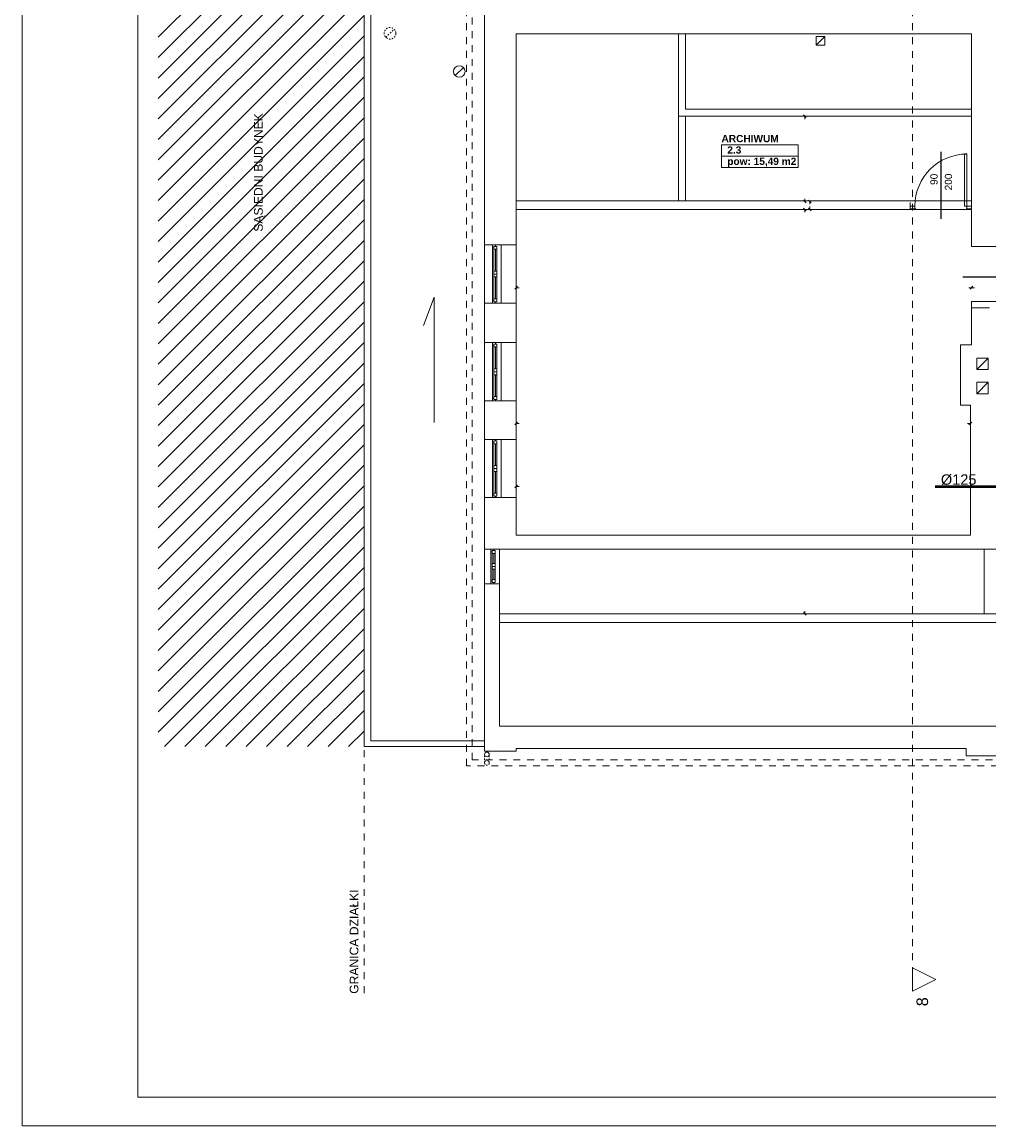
# Model space of a CAD drawing. Header units: millimetres. Extents: x 178516 to 426772, y -178579 to -115871.
# Tile 116 of 256: x 291634 to 308348, y -145921 to -126833. Entities that reach past the tile are written whole.
import ezdxf
from ezdxf.enums import TextEntityAlignment as Align

# ---------------------------------------------------------------- set-up
doc = ezdxf.new("R2010")
doc.units = ezdxf.units.MM
doc.header["$MEASUREMENT"] = 0
doc.linetypes.add('2', pattern=[50, 25, -25])
doc.linetypes.add('Przerywana', pattern=[240, 120, -120])
doc.layers.get('0').update_dxf_attribs({"color": 252, "lineweight": 5})
for name, color, linetype, lineweight in [('840-G Znaczniki ogólne_Nr_pióra__3', 252, 'Continuous', 5), ('IS_wywiew sanitarny', 30, 'Continuous', 50), ('Nowe_! NAZWY POM', 252, 'Continuous', 5), ('Nowe_! NAZWY POM_Nr_pióra__19', 252, 'Continuous', 5), ('Nowe_! Tabelka_Nr_pióra__19', 252, 'Continuous', 5), ('Nowe_! Tabelka_Nr_pióra__7', 252, 'Continuous', 5), ('Nowe_220-A Ściany_Nr_pióra__112', 252, 'Continuous', 5), ('Nowe_220-A Ściany_Nr_pióra__93', 252, 'Continuous', 5), ('Nowe_810-G Ogólne_Nr_pióra__187', 252, 'Continuous', 5), ('Nowe_820-G Rysunki Obrazki_Nr_pióra__103', 252, 'Continuous', 5), ('Nowe_820-G Rysunki Obrazki_Nr_pióra__24', 252, 'Continuous', 5), ('Nowe_Drzwi ARCHICAD_Nr_pióra__168', 252, 'Continuous', 5), ('Nowe_Metryczki pomieszczeń ARCHICADa_Nr_pióra__13', 252, 'Continuous', 5), ('Nowe_Nowe_220(1)-A Ściany zewnętrzne_Nr_pióra__103', 252, 'Continuous', 5), ('Nowe_Nowe_220(1)-A Ściany zewnętrzne_Nr_pióra__23', 252, 'Continuous', 5), ('Nowe_Nowe_220(1)-A Ściany zewnętrzne_Nr_pióra__3', 252, 'Continuous', 5), ('Nowe_Nowe_220(1)-A Ściany zewnętrzne_Nr_pióra__57', 252, 'Continuous', 5), ('Nowe_Okna ARCHICADa_Nr_pióra__112', 252, 'Continuous', 5), ('Nowe_Okna ARCHICADa_Nr_pióra__23', 252, 'Continuous', 5), ('Nowe_Okna ARCHICADa_Nr_pióra__3', 252, 'Continuous', 5), ('Nowe_TABELKA_Nr_pióra__3', 252, 'Continuous', 5), ('Nowe_Znaczniki drzwi ARCHICADa', 252, 'Continuous', 5), ('Nowe_Znaczniki drzwi ARCHICADa_Nr_pióra__111', 252, 'Continuous', 5), ('Nowe_Znaczniki drzwi ARCHICADa_Nr_pióra__141', 252, 'Continuous', 5)]:
    doc.layers.add(name, color=color, linetype=linetype, lineweight=lineweight)
doc.styles.add('GENERATED_STYLE_1', font='arial.ttf')
doc.styles.add('GENERATED_STYLE_2', font='arialbd.ttf')
doc.styles.add('GENERATED_STYLE_4', font='arial.ttf')
doc.styles.add('WE12', font='arial.ttf')

# ---------------------------------------------------------------- blocks, each defined once
blk = doc.blocks.new('ARCHIWUM_2.3_33', base_point=(304388, -129051))
at = {"layer": 'Nowe_Metryczki pomieszczeń ARCHICADa_Nr_pióra__13', "color": 7, "linetype": 'Continuous', "lineweight": 13}
for p, q in [((303725, -128953), (303725, -129346)), ((303725, -128953), (305051, -128953)), ((305051, -128953), (305051, -129346)), ((303725, -129149), (305051, -129149)), ((303725, -129346), (305051, -129346))]:
    blk.add_line(p, q, dxfattribs=at)
at = {"layer": 'Nowe_Metryczki pomieszczeń ARCHICADa_Nr_pióra__13', "color": 7, "lineweight": 13, "style": 'GENERATED_STYLE_2'}
for tag, p in [('ROOM_NAME', (303725, -128785)), ('ROOM_NUMBER', (303825, -128982)), ('ROOM_CALC_AREA', (303825, -129178))]:
    blk.add_attdef(tag, text='', height=125, dxfattribs=at).set_placement(p, align=Align.TOP_LEFT)
blk = doc.blocks.new('D Marker 11_2')
at = {"layer": 'Nowe_Znaczniki drzwi ARCHICADa_Nr_pióra__111', "color": 7, "linetype": 'Continuous', "lineweight": 25}
blk.add_line((0, 876), (0, -279), dxfattribs=at)
at = {"layer": 'Nowe_Znaczniki drzwi ARCHICADa_Nr_pióra__141', "color": 7, "lineweight": 25, "style": 'GENERATED_STYLE_1'}
for tag, p in [('AC_MarkerText_4', (-20, 305)), ('AC_WIDO_B_SIZE', (230, 210))]:
    blk.add_attdef(tag, text='', height=125, rotation=90, dxfattribs=at).set_placement(p, align=Align.BOTTOM_LEFT)
blk = doc.blocks.new('D Marker 11_9')
at = {"layer": 'Nowe_Znaczniki drzwi ARCHICADa_Nr_pióra__111', "color": 7, "linetype": 'Continuous', "lineweight": 25}
blk.add_line((0, -1296), (0, 154), dxfattribs=at)
at = {"layer": 'Nowe_Znaczniki drzwi ARCHICADa_Nr_pióra__141', "color": 7, "lineweight": 25, "style": 'GENERATED_STYLE_1'}
for tag, p in [('AC_WIDO_B_SIZE', (-230, -548)), ('AC_MarkerText_4', (20, -643))]:
    blk.add_attdef(tag, text='', height=125, rotation=270, dxfattribs=at).set_placement(p, align=Align.BOTTOM_LEFT)
blk = doc.blocks.new('podkład 20251118')
at = {"color": 252, "linetype": 'Continuous', "lineweight": 5}
for p, q in [((305191, -128485), (305144, -128438)), ((305168, -128461), (305168, -128509)), ((305144, -129911), (305191, -129958)), ((305168, -129934), (305168, -129887)), ((305275, -129958), (305227, -129911)), ((305251, -129934), (305251, -129982)), ((305191, -130096), (305144, -130048)), ((305168, -130072), (305168, -130119)), ((305227, -130048), (305275, -130096)), ((305251, -130072), (305251, -130024)), ((300201, -131402), (300153, -131449)), ((300177, -131426), (300225, -131426)), ((308048, -131426), (308001, -131426)), ((308024, -131449), (308072, -131402)), ((308072, -131402), (308024, -131449)), ((308048, -131426), (308096, -131426)), ((300201, -133751), (300153, -133799)), ((300177, -133775), (300225, -133775)), ((308027, -133775), (307980, -133775)), ((308003, -133799), (308051, -133751)), ((300201, -134840), (300153, -134888)), ((300177, -134864), (300225, -134864)), ((308027, -134864), (307980, -134864)), ((308003, -134888), (308051, -134840)), ((308051, -134840), (308003, -134888)), ((308027, -134864), (308075, -134864)), ((305144, -137041), (305191, -137089)), ((305168, -137065), (305168, -137017))]:
    blk.add_line(p, q, dxfattribs=at)
at = {"color": 252, "lineweight": 5}
for p, q in [((307028, -143589), (307028, -143189)), ((307028, -143189), (307428, -143389)), ((307428, -143389), (307028, -143589))]:
    blk.add_line(p, q, dxfattribs=at)
at = {"layer": '840-G Znaczniki ogólne_Nr_pióra__3', "color": 252, "linetype": 'Przerywana', "lineweight": 5}
blk.add_line((307028, -120853), (307028, -143189), dxfattribs=at)
at = {"layer": '840-G Znaczniki ogólne_Nr_pióra__3', "color": 252, "linetype": 'Continuous', "lineweight": 5}
for p, q in [((307028, -143189), (307428, -143389)), ((307028, -143589), (307028, -143189)), ((307428, -143389), (307028, -143589))]:
    blk.add_line(p, q, dxfattribs=at)
at = {"layer": 'Nowe_! NAZWY POM_Nr_pióra__19', "color": 252, "linetype": 'Continuous', "lineweight": 5}
for p, q in [((302983, -127038), (300177, -127038)), ((300177, -127038), (300177, -129772)), ((302983, -128461), (302983, -127038)), ((308048, -128461), (302983, -128461)), ((308048, -129922), (308048, -128461)), ((300177, -129772), (300177, -129922)), ((300177, -129922), (308048, -129922)), ((308267, -135945), (308267, -137065)), ((308517, -135945), (308267, -135945)), ((308267, -137065), (320165, -137065))]:
    blk.add_line(p, q, dxfattribs=at)
at = {"layer": 'Nowe_! Tabelka_Nr_pióra__19', "color": 252, "linetype": 'Continuous', "lineweight": 5}
for q in [(291634, -116221), (333634, -145921)]:
    blk.add_line((291634, -145921), q, dxfattribs=at)
at = {"layer": 'Nowe_! Tabelka_Nr_pióra__7', "color": 252, "linetype": 'Continuous', "lineweight": 5}
for q in [(293634, -116721), (333134, -145421)]:
    blk.add_line((293634, -145421), q, dxfattribs=at)
at = {"layer": 'Nowe_220-A Ściany_Nr_pióra__112', "color": 252, "linetype": 'Continuous', "lineweight": 5}
for p, q in [((299816, -130686), (299766, -130686)), ((299916, -130686), (299816, -130686)), ((299816, -131694), (299766, -131694)), ((299916, -131694), (299816, -131694)), ((299816, -132376), (299766, -132376)), ((299916, -132376), (299816, -132376)), ((299816, -133384), (299766, -133384)), ((299916, -133384), (299816, -133384)), ((299816, -134049), (299766, -134049)), ((299916, -134049), (299816, -134049)), ((299816, -135056), (299766, -135056)), ((299916, -135056), (299816, -135056)), ((299787, -135945), (299737, -135945)), ((299887, -135945), (299787, -135945)), ((299787, -136547), (299737, -136547)), ((299887, -136547), (299787, -136547))]:
    blk.add_line(p, q, dxfattribs=at)
at = {"layer": 'Nowe_220-A Ściany_Nr_pióra__93', "color": 252, "linetype": 'Continuous', "lineweight": 5}
for p, q in [((306988, -129954), (306988, -130014)), ((308048, -129954), (308048, -130014)), ((306988, -130014), (306988, -130064)), ((306988, -130064), (306988, -130079)), ((308048, -130014), (308048, -130064)), ((308048, -130064), (308048, -130079)), ((308358, -130712), (308048, -130712)), ((308358, -131772), (308048, -131772))]:
    blk.add_line(p, q, dxfattribs=at)
at = {"layer": 'Nowe_810-G Ogólne_Nr_pióra__187', "color": 252, "linetype": 'Continuous', "lineweight": 5}
for p, q in [((293989, -127093), (297545, -123537)), ((293989, -127447), (297545, -123890)), ((293989, -127800), (297545, -124244)), ((293989, -128154), (297545, -124597)), ((293989, -128507), (297545, -124951)), ((293989, -128861), (297545, -125305)), ((293989, -129214), (297545, -125658)), ((293989, -129568), (297545, -126012)), ((293989, -129921), (297545, -126365)), ((293989, -130275), (297545, -126719)), ((293989, -130629), (297545, -127072)), ((293989, -130982), (297545, -127426)), ((293989, -131336), (297545, -127779)), ((293989, -131689), (297545, -128133)), ((293989, -132043), (297545, -128487)), ((293989, -132396), (297545, -128840)), ((293989, -132750), (297545, -129194)), ((293989, -133103), (297545, -129547)), ((293989, -133457), (297545, -129901)), ((293989, -133811), (297545, -130254)), ((293989, -134164), (297545, -130608)), ((293989, -134518), (297545, -130961)), ((293989, -134871), (297545, -131315)), ((293989, -135225), (297545, -131668)), ((293989, -135578), (297545, -132022)), ((293989, -135932), (297545, -132376)), ((293989, -136285), (297545, -132729)), ((293989, -136639), (297545, -133083)), ((293989, -136993), (297545, -133436)), ((293989, -137346), (297545, -133790)), ((293989, -137700), (297545, -134143)), ((293989, -138053), (297545, -134497)), ((293989, -138407), (297545, -134850)), ((293989, -138760), (297545, -135204)), ((293989, -139114), (297545, -135558)), ((294094, -139362), (297545, -135911)), ((294448, -139362), (297545, -136265)), ((294801, -139362), (297545, -136618)), ((295155, -139362), (297545, -136972)), ((295508, -139362), (297545, -137325)), ((295862, -139362), (297545, -137679)), ((296216, -139362), (297545, -138032)), ((296569, -139362), (297545, -138386)), ((296923, -139362), (297545, -138740)), ((297276, -139362), (297545, -139093))]:
    blk.add_line(p, q, dxfattribs=at)
at = {"layer": 'Nowe_820-G Rysunki Obrazki_Nr_pióra__103', "color": 252, "linetype": '2', "lineweight": 5}
blk.add_circle((299670, -139645), 40, dxfattribs=at)
at = {"layer": 'Nowe_820-G Rysunki Obrazki_Nr_pióra__24', "color": 7, "linetype": '2', "lineweight": 15}
blk.add_line((297924, -127097), (298066, -126955), dxfattribs=at)
at = {"layer": 'Nowe_820-G Rysunki Obrazki_Nr_pióra__24', "color": 7, "linetype": 'Continuous', "lineweight": 15}
blk.add_line((299121, -127759), (299263, -127617), dxfattribs=at)
at = {"layer": 'Nowe_820-G Rysunki Obrazki_Nr_pióra__24', "color": 7, "linetype": '2', "lineweight": 15}
blk.add_circle((297995, -127026), 100, dxfattribs=at)
at = {"layer": 'Nowe_820-G Rysunki Obrazki_Nr_pióra__24', "color": 7, "linetype": 'Continuous', "lineweight": 15}
for centre, radius in [((299192, -127688), 100), ((299670, -139496), 40)]:
    blk.add_circle(centre, radius, dxfattribs=at)
at = {"layer": 'Nowe_Drzwi ARCHICAD_Nr_pióra__168', "color": 252, "linetype": 'Continuous', "lineweight": 5}
for p, q in [((307968, -129114), (307928, -129114)), ((307928, -129114), (307928, -130014)), ((307968, -130014), (307968, -129114)), ((306988, -130014), (306988, -130064)), ((307068, -130014), (306988, -130014)), ((306988, -130014), (306988, -130064)), ((306988, -130064), (307068, -130064)), ((307068, -130054), (307068, -130014)), ((307078, -130054), (307068, -130054)), ((307068, -130064), (307078, -130064)), ((307078, -130064), (307078, -130054)), ((307928, -130014), (307968, -130014)), ((307968, -130054), (307958, -130054)), ((307958, -130054), (307958, -130064)), ((307958, -130064), (307968, -130064)), ((307968, -130014), (307968, -130054)), ((308048, -130014), (307968, -130014)), ((307968, -130064), (308048, -130064)), ((308048, -130064), (308048, -130014)), ((308048, -130014), (308048, -130064))]:
    blk.add_line(p, q, dxfattribs=at)
blk.add_ellipse((307968, -130014), major_axis=(-636, 636), ratio=1, start_param=-0.785398, end_param=0.785398, dxfattribs=at)
at = {"layer": 'Nowe_Nowe_220(1)-A Ściany zewnętrzne_Nr_pióra__103', "color": 252, "linetype": 'Przerywana', "lineweight": 5}
for p, q in [((299317, -139692), (299317, -126200)), ((299417, -139592), (299417, -126300)), ((320987, -139692), (299317, -139692)), ((320887, -139592), (299417, -139592))]:
    blk.add_line(p, q, dxfattribs=at)
at = {"layer": 'Nowe_Nowe_220(1)-A Ściany zewnętrzne_Nr_pióra__103', "color": 252, "linetype": '2', "lineweight": 5}
for p, q in [((299630, -139645), (299630, -139496)), ((299710, -139643), (299710, -139496))]:
    blk.add_line(p, q, dxfattribs=at)
at = {"layer": 'Nowe_Nowe_220(1)-A Ściany zewnętrzne_Nr_pióra__23', "color": 252, "linetype": 'Przerywana', "lineweight": 5}
blk.add_line((297545, -143625), (297545, -118317), dxfattribs=at)
at = {"layer": 'Nowe_Nowe_220(1)-A Ściany zewnętrzne_Nr_pióra__3', "color": 252, "linetype": 'Continuous', "lineweight": 5}
for p, q in [((305510, -127081), (305360, -127081)), ((305360, -127081), (305360, -127231)), ((305360, -127231), (305510, -127081)), ((305510, -127231), (305510, -127081)), ((305360, -127231), (305510, -127231)), ((308337, -132642), (308137, -132642)), ((308137, -132642), (308137, -132842)), ((308137, -132842), (308337, -132642)), ((308337, -132842), (308337, -132642)), ((308137, -132842), (308337, -132842)), ((308337, -133062), (308137, -133062)), ((308137, -133062), (308137, -133262)), ((308137, -133262), (308337, -133062)), ((308337, -133262), (308337, -133062)), ((308137, -133262), (308337, -133262))]:
    blk.add_line(p, q, dxfattribs=at)
at = {"layer": 'Nowe_Nowe_220(1)-A Ściany zewnętrzne_Nr_pióra__57', "color": 252, "linetype": 'Continuous', "lineweight": 5}
for p, q in [((297545, -123523), (297545, -139362)), ((297665, -123623), (297665, -139262)), ((299627, -139392), (299627, -126438)), ((300177, -127038), (300177, -135705)), ((300177, -127038), (308048, -127038)), ((302983, -129922), (302983, -127038)), ((303103, -127038), (303103, -128341)), ((304887, -127038), (305707, -127038)), ((308048, -127038), (308048, -130712)), ((302983, -128461), (302983, -129922)), ((303103, -128341), (308048, -128341)), ((308048, -128461), (303103, -128461)), ((303103, -128461), (303103, -129922)), ((300177, -129934), (300177, -129858)), ((300177, -129858), (300177, -129934)), ((308048, -129922), (300177, -129922)), ((308048, -130072), (300177, -130072)), ((299627, -130686), (300177, -130686)), ((308478, -130712), (308048, -130712)), ((298760, -131588), (298576, -132080)), ((298760, -133758), (298760, -131588)), ((299627, -131694), (300177, -131694)), ((308048, -131662), (308048, -132415)), ((308517, -131662), (308048, -131662)), ((299627, -132376), (300177, -132376)), ((300177, -135355), (300177, -132328)), ((308048, -132415), (307854, -132415)), ((307854, -133455), (307854, -132415)), ((299627, -133384), (300177, -133384)), ((308027, -133455), (307854, -133455)), ((308027, -135705), (308027, -133455)), ((299627, -134049), (300177, -134049)), ((299627, -135056), (300177, -135056)), ((308027, -135705), (300177, -135705)), ((299737, -135945), (299627, -135945)), ((299887, -139011), (299887, -135945)), ((308517, -135945), (299887, -135945)), ((299737, -136547), (299627, -136547)), ((299887, -137065), (320165, -137065)), ((299887, -137215), (320165, -137215)), ((299887, -139011), (308027, -139011)), ((308027, -139011), (320165, -139011)), ((297665, -139262), (299627, -139262)), ((297545, -139362), (299627, -139362)), ((299627, -139442), (299627, -139392)), ((299627, -139442), (300177, -139442)), ((300177, -139392), (307952, -139392)), ((300177, -139442), (300177, -139392)), ((307952, -139392), (307952, -139520)), ((307952, -139520), (312095, -139520))]:
    blk.add_line(p, q, dxfattribs=at)
at = {"layer": 'Nowe_Okna ARCHICADa_Nr_pióra__112', "color": 252, "linetype": 'Continuous', "lineweight": 5}
for p, q in [((299816, -130686), (299766, -130686)), ((299816, -130686), (299766, -130686)), ((299916, -130686), (299816, -130686)), ((299816, -131694), (299766, -131694)), ((299816, -131694), (299766, -131694)), ((299916, -131694), (299816, -131694)), ((299816, -132376), (299766, -132376)), ((299816, -132376), (299766, -132376)), ((299916, -132376), (299816, -132376)), ((299816, -133384), (299766, -133384)), ((299816, -133384), (299766, -133384)), ((299916, -133384), (299816, -133384)), ((299816, -134049), (299766, -134049)), ((299816, -134049), (299766, -134049)), ((299916, -134049), (299816, -134049)), ((299816, -135056), (299766, -135056)), ((299816, -135056), (299766, -135056)), ((299916, -135056), (299816, -135056)), ((299787, -135945), (299737, -135945)), ((299787, -135945), (299737, -135945)), ((299887, -135945), (299787, -135945)), ((299787, -136547), (299737, -136547)), ((299787, -136547), (299737, -136547)), ((299887, -136547), (299787, -136547))]:
    blk.add_line(p, q, dxfattribs=at)
at = {"layer": 'Nowe_Okna ARCHICADa_Nr_pióra__23', "color": 252, "linetype": 'Continuous', "lineweight": 5}
for p, q in [((299766, -130686), (299766, -130736)), ((299766, -130736), (299791, -130736)), ((299791, -130736), (299791, -130711)), ((299791, -130711), (299816, -130711)), ((299791, -130711), (299791, -130761)), ((299841, -130711), (299791, -130711)), ((299816, -130711), (299816, -130686)), ((299841, -130761), (299841, -130711)), ((299791, -130761), (299841, -130761)), ((299791, -130761), (299791, -131140)), ((299816, -131140), (299816, -130761)), ((299841, -131140), (299841, -130761)), ((299841, -131140), (299791, -131140)), ((299791, -131140), (299791, -131190)), ((299791, -131190), (299791, -131240)), ((299841, -131190), (299791, -131190)), ((299791, -131190), (299841, -131190)), ((299791, -131240), (299841, -131240)), ((299791, -131240), (299791, -131619)), ((299816, -131619), (299816, -131240)), ((299841, -131190), (299841, -131140)), ((299841, -131240), (299841, -131190)), ((299841, -131619), (299841, -131240)), ((299791, -131644), (299766, -131644)), ((299766, -131644), (299766, -131694)), ((299841, -131619), (299791, -131619)), ((299791, -131619), (299791, -131669)), ((299791, -131669), (299791, -131644)), ((299816, -131669), (299791, -131669)), ((299791, -131669), (299841, -131669)), ((299816, -131694), (299816, -131669)), ((299841, -131669), (299841, -131619)), ((299766, -132376), (299766, -132426)), ((299766, -132426), (299791, -132426)), ((299791, -132426), (299791, -132401)), ((299791, -132401), (299816, -132401)), ((299791, -132401), (299791, -132451)), ((299841, -132401), (299791, -132401)), ((299791, -132451), (299841, -132451)), ((299791, -132451), (299791, -132830)), ((299816, -132401), (299816, -132376)), ((299816, -132830), (299816, -132451)), ((299841, -132451), (299841, -132401)), ((299841, -132830), (299841, -132451)), ((299841, -132830), (299791, -132830)), ((299791, -132830), (299791, -132880)), ((299841, -132880), (299841, -132830)), ((299791, -132880), (299791, -132930)), ((299841, -132880), (299791, -132880)), ((299791, -132880), (299841, -132880)), ((299791, -132930), (299841, -132930)), ((299791, -132930), (299791, -133309)), ((299816, -133309), (299816, -132930)), ((299841, -132930), (299841, -132880)), ((299841, -133309), (299841, -132930)), ((299791, -133334), (299766, -133334)), ((299766, -133334), (299766, -133384)), ((299841, -133309), (299791, -133309)), ((299791, -133309), (299791, -133359)), ((299791, -133359), (299791, -133334)), ((299816, -133359), (299791, -133359)), ((299791, -133359), (299841, -133359)), ((299816, -133384), (299816, -133359)), ((299841, -133359), (299841, -133309)), ((299766, -134049), (299766, -134099)), ((299766, -134099), (299791, -134099)), ((299791, -134099), (299791, -134074)), ((299791, -134074), (299816, -134074)), ((299791, -134074), (299791, -134124)), ((299841, -134074), (299791, -134074)), ((299791, -134124), (299841, -134124)), ((299791, -134124), (299791, -134503)), ((299816, -134074), (299816, -134049)), ((299816, -134503), (299816, -134124)), ((299841, -134124), (299841, -134074)), ((299841, -134503), (299841, -134124)), ((299841, -134503), (299791, -134503)), ((299791, -134503), (299791, -134553)), ((299791, -134553), (299791, -134603)), ((299841, -134553), (299791, -134553)), ((299791, -134553), (299841, -134553)), ((299841, -134553), (299841, -134503)), ((299841, -134603), (299841, -134553)), ((299791, -134603), (299841, -134603)), ((299791, -134603), (299791, -134981)), ((299816, -134981), (299816, -134603)), ((299841, -134981), (299841, -134603)), ((299791, -135006), (299766, -135006)), ((299766, -135006), (299766, -135056)), ((299841, -134981), (299791, -134981)), ((299791, -134981), (299791, -135031)), ((299791, -135031), (299791, -135006)), ((299816, -135031), (299791, -135031)), ((299791, -135031), (299841, -135031)), ((299816, -135056), (299816, -135031)), ((299841, -135031), (299841, -134981)), ((299737, -135995), (299737, -135945)), ((299762, -135995), (299737, -135995)), ((299787, -135970), (299762, -135970)), ((299762, -135970), (299762, -135995)), ((299762, -136020), (299762, -135970)), ((299762, -135970), (299812, -135970)), ((299812, -136020), (299762, -136020)), ((299762, -136196), (299762, -136020)), ((299787, -135945), (299787, -135970)), ((299787, -136020), (299787, -136196)), ((299812, -135970), (299812, -136020)), ((299812, -136020), (299812, -136196)), ((299762, -136246), (299762, -136196)), ((299762, -136196), (299812, -136196)), ((299812, -136246), (299762, -136246)), ((299762, -136296), (299762, -136246)), ((299762, -136246), (299812, -136246)), ((299812, -136196), (299812, -136246)), ((299812, -136246), (299812, -136296)), ((299812, -136296), (299762, -136296)), ((299762, -136472), (299762, -136296)), ((299762, -136522), (299762, -136472)), ((299762, -136472), (299812, -136472)), ((299787, -136296), (299787, -136472)), ((299812, -136296), (299812, -136472)), ((299812, -136472), (299812, -136522)), ((299737, -136547), (299737, -136497)), ((299737, -136497), (299762, -136497)), ((299762, -136497), (299762, -136522)), ((299762, -136522), (299787, -136522)), ((299812, -136522), (299762, -136522)), ((299787, -136522), (299787, -136547))]:
    blk.add_line(p, q, dxfattribs=at)
at = {"layer": 'Nowe_Okna ARCHICADa_Nr_pióra__3', "color": 252, "linetype": 'Continuous', "lineweight": 5}
for p, q in [((299766, -131694), (299766, -130686)), ((299766, -130736), (299766, -131190)), ((299916, -131694), (299916, -130686)), ((299841, -131140), (299841, -130761)), ((299766, -131190), (299766, -131644)), ((299841, -131619), (299841, -131240)), ((299766, -133384), (299766, -132376)), ((299766, -132426), (299766, -132880)), ((299841, -132830), (299841, -132451)), ((299916, -133384), (299916, -132376)), ((299766, -132880), (299766, -133334)), ((299841, -133309), (299841, -132930)), ((299766, -135056), (299766, -134049)), ((299766, -134099), (299766, -134553)), ((299841, -134503), (299841, -134124)), ((299916, -135056), (299916, -134049)), ((299766, -134553), (299766, -135006)), ((299841, -134981), (299841, -134603)), ((299737, -135945), (299737, -136547)), ((299737, -136246), (299737, -135995)), ((299812, -136020), (299812, -136196)), ((299887, -135945), (299887, -136547)), ((299737, -136497), (299737, -136246)), ((299812, -136296), (299812, -136472))]:
    blk.add_line(p, q, dxfattribs=at)
at = {"layer": 'Nowe_! NAZWY POM', "color": 7, "linetype": 'Continuous', "lineweight": 13}
blk.add_blockref('ARCHIWUM_2.3_33', (304388, -129051), dxfattribs=at).add_auto_attribs({'ROOM_NAME': 'ARCHIWUM', 'ROOM_NUMBER': '2.3', 'ROOM_CALC_AREA': 'pow: 15,49 m2'})
at = {"layer": 'Nowe_Znaczniki drzwi ARCHICADa', "color": 7, "linetype": 'Continuous', "lineweight": 25}
blk.add_blockref('D Marker 11_2', (307518, -129954), dxfattribs=at).add_auto_attribs({'AC_MarkerText_4': '90', 'AC_WIDO_B_SIZE': '200'})
ref = blk.add_blockref('D Marker 11_9', (308048, -131242), dxfattribs=dict(at, rotation=90))
ref.add_attrib('AC_MarkerText_4', '90', dxfattribs={"layer": 'Nowe_Znaczniki drzwi ARCHICADa_Nr_pióra__141', "color": 7, "lineweight": 25, "height": 125, "rotation": 360, "style": 'GENERATED_STYLE_1'}).set_placement((308732, -131181), align=Align.BOTTOM_LEFT)
ref.add_attrib('AC_WIDO_B_SIZE', '200', dxfattribs={"layer": 'Nowe_Znaczniki drzwi ARCHICADa_Nr_pióra__141', "color": 7, "lineweight": 25, "height": 125, "rotation": 360, "style": 'GENERATED_STYLE_1'}).set_placement((308637, -131431), align=Align.BOTTOM_LEFT)
at = {"layer": '840-G Znaczniki ogólne_Nr_pióra__3', "color": 252, "lineweight": 5, "style": 'GENERATED_STYLE_4'}
blk.add_text('8', height=200, rotation=90, dxfattribs=at).set_placement((307296, -143852))
at = {"layer": 'Nowe_TABELKA_Nr_pióra__3', "color": 252, "lineweight": 5, "style": 'GENERATED_STYLE_1'}
for s, p in [('SĄSIEDNI BUDYNEK', (295794, -130458)), ('GRANICA DZIAŁKI', (297448, -143636))]:
    blk.add_text(s, height=150, rotation=90, dxfattribs=at).set_placement(p)

msp = doc.modelspace()

# ---------------------------------------------------------------- linework, layer by layer
at = {"layer": 'IS_wywiew sanitarny'}
msp.add_lwpolyline([(307419, -134862), (308517, -134862), (308517, -134862)], dxfattribs=at)

# ---------------------------------------------------------------- block references
msp.add_blockref('podkład 20251118', (0, 0))

# ---------------------------------------------------------------- texts
at = {"layer": 'IS_wywiew sanitarny', "insert": (307825, -134747), "char_height": 180, "width": 932.23, "attachment_point": 5, "style": 'WE12'}
msp.add_mtext('%%C125', dxfattribs=at)

doc.saveas('drawing.dxf')
